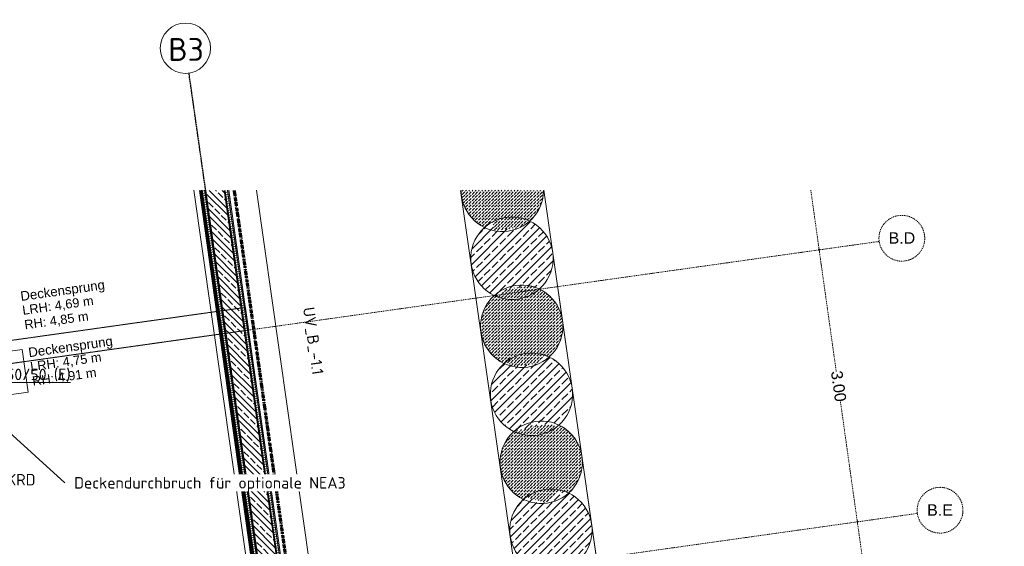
# Model space of a CAD drawing. Header units: millimetres. Extents: x 1523 to 73943, y -91729 to 10268.
# Tile 38 of 39: x 56822 to 67583, y -51114 to -45363. Entities that reach past the tile are written whole.
import ezdxf

# ---------------------------------------------------------------- set-up
doc = ezdxf.new("R2010")
doc.units = ezdxf.units.MM
for name, pattern in [('_Projekt 07 -  _  -  _  -  _  -', [7.5, 3.5, -2, 0, -2]), ('CAx_nichtHalbton', [20001.0584, 10000, -0.5292, 10000, -0.5292]), ('IMPORT-STRICHPUNKT _7_', [20, 10, -5, 0, -5]), ('IMPORT-VERDECKT _8_', [7.5, 5, -2.5]), ('Rasterlinie', [22.225, 12.7, -3.175, 3.175, -3.175])]:
    doc.linetypes.add(name, pattern=pattern)
for name, color, linetype, lineweight, true_color in [('00 A--Anmerkungen Ablauf', 7, 'Continuous', 13, 0x656565), ('10 A--Wand außen _ Verbau _Bohrpfahlwand_ _Aktuell_', 7, 'Continuous', 13, 0x656565), ('10 A--Wand außen _ Verbau _modelliert_ _aktuell_', 7, 'Continuous', 13, 0x656565), ('30 A--Träger _ Dachkonstruktion', 7, 'IMPORT-VERDECKT _8_', 13, 0x656565), ('65 V--Straßenbegrenzungslinie', 7, 'Continuous', 13, 0x656565), ('90 A--Achsraster _1_50_', 7, 'IMPORT-STRICHPUNKT _7_', 13, 0x656565), ('97 A--Etiketten _ Deckensprung', 7, 'Continuous', 13, 0x656565), ('Neubau_10 A--Wand außen _tragend_', 7, 'Continuous', 13, 0x656565), ('Neubau_10 VSI--Wärmeschutz _veritkal_', 7, 'Continuous', 13, 0x656565), ('Neubau_20 A--Bodenplatte', 7, 'Continuous', 13, 0x656565), ('Neubau_20 A--Gründungsbelag', 7, 'Continuous', 13, 0x656565), ('Xref_706_5_--_ÜP_-1_000_16_Übersichtsplan UG_IFC 2025_01_13_dwg', 7, 'Continuous', 13, 0x767676), ('XX', 7, 'Continuous', 18, 0x804040)]:
    doc.layers.add(name, color=color, linetype=linetype, lineweight=lineweight, true_color=true_color)
for name, color, linetype, lineweight in [('M-EQPM-___-IDEN', 7, 'Continuous', 9), ('S-GRID-____-IDEN', 7, 'Continuous', 9), ('S-GRID-____-OTLN', 7, 'Continuous', 9), ('Text', 7, 'Continuous', 9)]:
    doc.layers.add(name, color=color, linetype=linetype, lineweight=lineweight)
doc.styles.add('Arial_2', font='arial.ttf', dxfattribs={"height": 125})
doc.styles.add('Arial_4', font='arial.ttf', dxfattribs={"height": 100})
doc.styles.add('Arial_B_1', font='txt', dxfattribs={"height": 103.174603})
doc.styles.add('ISOCPEUR', font='isocpeur.ttf', dxfattribs={"height": 125})
doc.styles.add('ISOCPEUR_1', font='isocpeur.ttf', dxfattribs={"height": 250})
pattern_1 = [(184.436, (0, 0), (-1.933637, 24.925109), []), (274.436, (0, 0), (24.925109, 1.933637), [])]
pattern_2 = [(221.336, (0, 0), (-99.07104, 112.6274), []), (221.336, (33.02, -37.54), (-99.07104, 112.6274), []), (221.336, (66.05, -75.08), (-99.07104, 112.6274), [75, -25])]
pattern_3 = [(131.336, (0, 0), (37.542465, 33.02368), [37.5, -12.5]), (131.336, (-35.283, 2.26), (37.542465, 33.02368), [37.5, -12.5])]
pattern_4 = [(131.336, (0, 0), (90.10192, 79.25683), []), (131.336, (-45.05, -39.63), (90.10192, 79.25683), [90, -30])]

# ---------------------------------------------------------------- blocks, each defined once
blk = doc.blocks.new('Xref_706_5_--_ÜP_-1_000_11_Übersichtsplan UG_IFC 2024_09_30_dwg_ARROWHEAD_1-41960026-SuD_-1UG gesamt Plot  - Blatt 9')
at = {"layer": '90 A--Achsraster _1_50_', "color": 9, "linetype": 'Continuous', "true_color": 0xcbcbcb}
blk.add_line((0, 0), (-1000, 0), dxfattribs=at)
blk.add_circle((0, 0), 250, dxfattribs=at)
blk = doc.blocks.new('Xref_706_5_--_ÜP_-1_000_11_Übersichtsplan UG_IFC 2024_09_30_dwg_Standard-Rastermarker_10-41960563-SuD_-1UG gesamt Plot  - Blatt 9')
at = {"layer": '90 A--Achsraster _1_50_', "color": 9, "true_color": 0xcbcbcb, "flags": 128}
blk.add_lwpolyline([(0, 0), (7172, 0), (14828, 0), (22000, 0)], dxfattribs=at)
at = {"layer": '90 A--Achsraster _1_50_', "color": 9, "true_color": 0xcbcbcb}
blk.add_circle((-250, 0), 250, dxfattribs=at)
blk = doc.blocks.new('Xref_706_5_--_ÜP_-1_000_11_Übersichtsplan UG_IFC 2024_09_30_dwg_Standard-Rastermarker_21-41960575-SuD_-1UG gesamt Plot  - Blatt 9')
at = {"layer": '90 A--Achsraster _1_50_', "color": 9, "true_color": 0xcbcbcb}
blk.add_line((0, 0), (40525, 0), dxfattribs=at)
blk = doc.blocks.new('Xref_706_5_--_ÜP_-1_000_16_Übersichtsplan UG_IFC 2025_01_13_dwg-35469238-SuD_-1UG gesamt Plot  - Blatt 9')
at = {"layer": '10 A--Wand außen _ Verbau _modelliert_ _aktuell_', "true_color": 0xcbcbcb}
h = blk.add_hatch(dxfattribs=at)
h.set_pattern_fill('FP_9', color=9, style=0, pattern_type=2)
h.set_pattern_definition(pattern_4)
h.paths.add_polyline_path([(52038, 8816), (52037, 8818), (51905, 8854), (51969, 8894), (51953, 8912), (51967, 8930), (51957, 8945), (51969, 8967), (51952, 8985), (51954, 8989), (51936, 9012), (51883, 9064), (51821, 9105), (51754, 9136), (51682, 9156), (51608, 9163), (51534, 9158), (51461, 9141), (51393, 9113), (51330, 9073), (51274, 9024), (51228, 8966), (51207, 8929), (51209, 8927), (51207, 8924), (51210, 8921), (51191, 8901), (51190, 8898), (51202, 8876), (51179, 8847), (51302, 8684), (51228, 8483), (51247, 8446), (51244, 8441), (51264, 8414), (51318, 8363), (51379, 8321), (51447, 8290), (51519, 8271), (51593, 8263), (51667, 8268), (51739, 8285), (51808, 8314), (51871, 8354), (51927, 8404), (51973, 8461), (51993, 8496), (51991, 8499), (52006, 8521), (52005, 8523), (52009, 8525), (52016, 8592), (51898, 8780), (52032, 8755), (52034, 8776)])
h = blk.add_hatch(dxfattribs=at)
h.set_pattern_fill('FP_9', color=9, style=0, pattern_type=2)
h.set_pattern_definition(pattern_4)
h.paths.add_polyline_path([(50499, 8382), (50498, 8384), (50499, 8388), (50493, 8400), (50469, 8560), (50414, 8552), (50464, 8596), (50445, 8719), (50469, 8849), (50457, 8866), (50460, 8871), (50415, 8922), (50357, 8968), (50293, 9005), (50223, 9030), (50150, 9044), (50075, 9045), (50002, 9034), (49931, 9011), (49865, 8977), (49806, 8932), (49754, 8878), (49713, 8817), (49711, 8812), (49694, 8764), (49740, 8733), (49746, 8713), (49757, 8712), (49775, 8668), (49791, 8419), (49744, 8350), (49753, 8336), (49747, 8323), (49794, 8270), (49852, 8223), (49917, 8187), (49987, 8162), (50060, 8148), (50134, 8147), (50208, 8158), (50279, 8181), (50344, 8215), (50404, 8260), (50456, 8315), (50497, 8375), (50498, 8379)])
h = blk.add_hatch(dxfattribs=at)
h.set_pattern_fill('FP_3', color=9, style=0, pattern_type=2)
h.set_pattern_definition(pattern_3)
h.paths.add_polyline_path([(51302, 8684), (51179, 8847), (51202, 8876), (51190, 8898), (51191, 8901), (51210, 8921), (51207, 8924), (51209, 8927), (51189, 8954), (51135, 9005), (51073, 9047), (51006, 9078), (50934, 9097), (50860, 9104), (50786, 9100), (50714, 9083), (50645, 9054), (50582, 9014), (50527, 8965), (50480, 8907), (50457, 8866), (50469, 8849), (50445, 8719), (50464, 8596), (50414, 8552), (50469, 8560), (50493, 8400), (50499, 8388), (50498, 8384), (50499, 8382), (50499, 8379), (50516, 8355), (50570, 8304), (50632, 8262), (50699, 8231), (50771, 8212), (50845, 8205), (50919, 8209), (50991, 8226), (51060, 8255), (51123, 8295), (51178, 8344), (51225, 8402), (51246, 8439), (51244, 8441), (51247, 8446), (51228, 8483), (51285, 8639)])
h = blk.add_hatch(dxfattribs=at)
h.set_pattern_fill('FP_3', color=9, style=0, pattern_type=2)
h.set_pattern_definition(pattern_3)
h.paths.add_polyline_path([(49791, 8419), (49775, 8668), (49756, 8712), (49746, 8713), (49740, 8733), (49694, 8764), (49711, 8813), (49693, 8836), (49640, 8887), (49578, 8929), (49510, 8960), (49439, 8980), (49365, 8987), (49291, 8982), (49218, 8965), (49150, 8936), (49087, 8897), (49031, 8847), (48985, 8790), (48965, 8754), (48967, 8751), (48923, 8655), (48942, 8363), (48948, 8359), (48948, 8357), (49002, 8296), (49002, 8273), (49006, 8269), (49003, 8261), (49021, 8238), (49075, 8187), (49136, 8145), (49204, 8114), (49275, 8095), (49349, 8087), (49424, 8092), (49496, 8109), (49564, 8138), (49627, 8177), (49683, 8227), (49730, 8285), (49750, 8320), (49747, 8323), (49753, 8336), (49744, 8350), (49768, 8384)])
h = blk.add_hatch(dxfattribs=at)
h.set_pattern_fill('FP_3', color=9, style=0, pattern_type=2)
h.set_pattern_definition(pattern_3)
h.paths.add_polyline_path([(48296, 8302), (48277, 8593), (48211, 8681), (48216, 8695), (48198, 8719), (48144, 8770), (48083, 8812), (48015, 8843), (47943, 8862), (47891, 8867), (47863, 8438), (47833, 7972), (47854, 7970), (47928, 7975), (48001, 7992), (48069, 8020), (48132, 8060), (48188, 8109), (48234, 8167), (48254, 8203), (48252, 8206), (48255, 8212), (48210, 8271), (48206, 8296), (48277, 8301)])
h = blk.add_hatch(dxfattribs=at)
h.set_pattern_fill('FP_9', color=9, style=0, pattern_type=2)
h.set_pattern_definition(pattern_4)
h.paths.add_polyline_path([(49006, 8269), (49002, 8273), (49002, 8296), (48948, 8357), (48948, 8359), (48942, 8363), (48923, 8655), (48967, 8751), (48920, 8804), (48862, 8851), (48797, 8887), (48727, 8913), (48654, 8926), (48580, 8927), (48506, 8916), (48436, 8894), (48370, 8859), (48310, 8815), (48259, 8761), (48217, 8699), (48216, 8695), (48211, 8681), (48277, 8593), (48296, 8302), (48206, 8296), (48210, 8271), (48255, 8212), (48252, 8206), (48299, 8153), (48357, 8106), (48422, 8069), (48492, 8044), (48565, 8031), (48639, 8029), (48712, 8040), (48783, 8063), (48849, 8097), (48908, 8142), (48960, 8196), (49001, 8257), (49003, 8262)])
at = {"layer": 'Neubau_10 A--Wand außen _tragend_', "true_color": 0xcbcbcb}
h = blk.add_hatch(dxfattribs=at)
h.set_pattern_fill('FP_12', color=9, style=0, pattern_type=2)
h.set_pattern_definition(pattern_1)
h.paths.add_polyline_path([(52452, 5758), (52448, 5807), (49215, 5557), (49212, 5506), (52445, 5757)])
h.paths.add_polyline_path([(49212, 5506), (49215, 5557), (49208, 5556), (49212, 5506)])
h = blk.add_hatch(dxfattribs=at)
h.set_pattern_fill('FP_4', color=9, style=0, pattern_type=2)
h.set_pattern_definition(pattern_2)
h.paths.add_polyline_path([(52468, 5558), (52452, 5758), (49212, 5506), (49227, 5307), (52439, 5556)])
h = blk.add_hatch(dxfattribs=at)
h.set_pattern_fill('FP_4', color=9, style=0, pattern_type=2)
h.set_pattern_definition(pattern_2)
h.paths.add_polyline_path([(49227, 5307), (49212, 5506), (47668, 5386), (47666, 5355), (47655, 5185), (49199, 5305)])
h = blk.add_hatch(dxfattribs=at)
h.set_pattern_fill('FP_12', color=9, style=0, pattern_type=2)
h.set_pattern_definition(pattern_1)
h.paths.add_polyline_path([(49212, 5506), (49208, 5556), (47671, 5437), (47669, 5407), (47811, 5398), (49212, 5506)])
h.paths.add_polyline_path([(47811, 5398), (47669, 5407), (47668, 5386), (47811, 5398)])
h = blk.add_hatch(dxfattribs=at)
h.set_pattern_fill('FP_12', color=9, style=0, pattern_type=2)
h.set_pattern_definition(pattern_1)
h.paths.add_polyline_path([(52471, 5508), (52468, 5558), (49227, 5307), (49581, 5284), (52464, 5508)])
h.paths.add_polyline_path([(49581, 5284), (49227, 5307), (49231, 5257), (49581, 5284)])
h = blk.add_hatch(dxfattribs=at)
h.set_pattern_fill('FP_12', color=9, style=0, pattern_type=2)
h.set_pattern_definition(pattern_1)
h.paths.add_polyline_path([(49231, 5257), (49227, 5307), (47655, 5185), (47651, 5134), (49231, 5257)])
at = {"layer": '00 A--Anmerkungen Ablauf', "color": 9, "true_color": 0xcbcbcb, "flags": 128}
blk.add_lwpolyline([(49341, 2020), (49261, 3072), (49731, 3107), (49811, 2056)], close=True, dxfattribs=at)
at = {"layer": '10 A--Wand außen _ Verbau _Bohrpfahlwand_ _Aktuell_', "color": 9, "true_color": 0xcbcbcb, "flags": 128}
for points in [[(47891, 8872), (58399, 9697), (67540, 10417), (67610, 9519)], [(47833, 7965), (58469, 8800), (66713, 9449)]]:
    blk.add_lwpolyline(points, dxfattribs=at)
at = {"layer": '10 A--Wand außen _ Verbau _modelliert_ _aktuell_', "color": 9, "true_color": 0xcbcbcb}
for centre, start, end in [((51600, 8713), 89.0201, 179.0201), ((51600, 8713), 359.0201, 89.0201), ((50105, 8596), 89.0201, 179.0201), ((50105, 8596), 359.0201, 89.0201), ((50853, 8655), 89.0201, 179.0201), ((50853, 8655), 359.0201, 89.0201), ((49357, 8537), 89.0201, 179.0201), ((49357, 8537), 359.0201, 89.0201), ((47862, 8420), 359.0201, 86.3158), ((48609, 8478), 89.0201, 179.0201), ((48609, 8478), 359.0201, 89.0201), ((51600, 8713), 179.0201, 269.0201), ((50853, 8655), 179.0201, 269.0201), ((50853, 8655), 269.0201, 359.0201), ((51600, 8713), 269.0201, 359.0201), ((49357, 8537), 179.0201, 269.0201), ((49357, 8537), 269.0201, 359.0201), ((50105, 8596), 179.0201, 269.0201), ((50105, 8596), 269.0201, 359.0201), ((47862, 8420), 269.0201, 359.0201), ((48609, 8478), 179.0201, 269.0201), ((48609, 8478), 269.0201, 359.0201), ((47862, 8420), 266.3521, 269.0201)]:
    blk.add_arc(centre, 450, start, end, dxfattribs=at)
at = {"layer": '30 A--Träger _ Dachkonstruktion', "color": 9, "true_color": 0xcbcbcb, "flags": 128}
blk.add_lwpolyline([(50123, -6501), (49208, 5556), (48959, 5537), (49874, -6520)], dxfattribs=at)
at = {"layer": '65 V--Straßenbegrenzungslinie', "color": 9, "true_color": 0xcbcbcb, "flags": 128}
blk.add_lwpolyline([(81976, -37884), (82958, -18791), (83395, -11776), (84049, -1357), (84640, 8328), (83058, 8431), (83302, 11648), (81094, 11478), (47891, 8872)], dxfattribs=at)
at = {"layer": '90 A--Achsraster _1_50_', "color": 161, "true_color": 0xaaaaff}
for p, q in [((51747, 12063), (54797, 12294)), ((51700, 12059), (50394, 11960)), ((48756, 11836), (50071, 11936)), ((48708, 11833), (48077, 11785))]:
    blk.add_line(p, q, dxfattribs=at)
at = {"layer": '97 A--Etiketten _ Deckensprung', "color": 9, "true_color": 0xcbcbcb}
blk.add_line((49313, 864), (48981, 5238), dxfattribs=at)
at = {"layer": 'Neubau_10 A--Wand außen _tragend_', "color": 9, "true_color": 0xcbcbcb, "flags": 128}
for points in [[(53134, 5861), (52448, 5807), (49208, 5556), (47671, 5437)], [(53157, 5562), (53138, 5811), (52452, 5758), (47668, 5386)], [(53153, 5611), (52468, 5558), (47655, 5185)], [(47651, 5134), (49231, 5257), (52471, 5508), (53157, 5562)]]:
    blk.add_lwpolyline(points, dxfattribs=at)
at = {"layer": 'Neubau_10 VSI--Wärmeschutz _veritkal_', "color": 9, "true_color": 0xcbcbcb, "flags": 128}
blk.add_lwpolyline([(47651, 5134), (48981, 5238), (56200, 5798), (56206, 5718), (48988, 5158), (47646, 5054)], dxfattribs=at)
at = {"layer": 'Neubau_20 A--Bodenplatte', "color": 9, "true_color": 0xcbcbcb}
blk.add_line((47690, 5739), (51876, 6064), dxfattribs=at)
at = {"layer": 'Neubau_20 A--Gründungsbelag', "color": 9, "true_color": 0xcbcbcb, "flags": 128}
blk.add_lwpolyline([(47369, 716), (49438, 873), (49400, 1372), (50462, 1452), (53418, 1676), (53456, 1178), (56532, 1411), (56200, 5798), (47651, 5134)], dxfattribs=at)
at = {"extrusion": (0, 0, -1), "zscale": -0.9999999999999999, "rotation": 265.6637164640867}
for p in [(-51673, 12722), (-48682, 12495)]:
    blk.add_blockref('Xref_706_5_--_ÜP_-1_000_11_Übersichtsplan UG_IFC 2024_09_30_dwg_Standard-Rastermarker_10-41960563-SuD_-1UG gesamt Plot  - Blatt 9', p, dxfattribs=at)
at = {"xscale": 0.02375, "yscale": 0.02375, "zscale": 0.02375}
for p, rotation in [((51723, 12061), 4.336283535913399), ((51723, 12061), 184.3362835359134), ((48732, 11834), 4.336283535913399), ((48732, 11834), 184.3362835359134)]:
    blk.add_blockref('Xref_706_5_--_ÜP_-1_000_11_Übersichtsplan UG_IFC 2024_09_30_dwg_ARROWHEAD_1-41960026-SuD_-1UG gesamt Plot  - Blatt 9', p, dxfattribs=dict(at, rotation=rotation))
at = {"rotation": 184.4362835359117}
blk.add_blockref('Xref_706_5_--_ÜP_-1_000_11_Übersichtsplan UG_IFC 2024_09_30_dwg_Standard-Rastermarker_21-41960575-SuD_-1UG gesamt Plot  - Blatt 9', (88058, 8319), dxfattribs=at)
at = {"layer": '90 A--Achsraster _1_50_', "char_height": 125, "attachment_point": 2, "rotation": 86.3363, "line_spacing_factor": 0.941778, "style": 'Arial_2'}
for s, insert, width in [('B.E', (51589, 12975), 336.68), ('B.D', (48598, 12749), 347.4)]:
    blk.add_mtext(s, dxfattribs=dict(at, insert=insert, width=width))
at = {"layer": '90 A--Achsraster _1_50_', "color": 5, "true_color": 0x0000ff, "insert": (50227, 12015), "char_height": 125, "width": 407.08, "attachment_point": 2, "rotation": 4.3363, "line_spacing_factor": 0.941778, "style": 'Arial_2'}
blk.add_mtext('3.00', dxfattribs=at)
at = {"layer": '97 A--Etiketten _ Deckensprung', "attachment_point": 1, "rotation": 94.3363, "line_spacing_factor": 0.941778}
for s, insert, char_height, width, style in [('Deckensprung', (48629, 3087), 103.17, 1165.5, 'Arial_B_1'), ('Deckensprung', (49248, 3134), 103.17, 1165.5, 'Arial_B_1'), ('LRH: 4,75 m', (49405, 3145), 100, 936.56, 'Arial_4'), ('LRH: 4,69 m', (48785, 3098), 100, 936.56, 'Arial_4'), ('RH: 4,85 m', (48944, 3110), 100, 843.52, 'Arial_4'), ('RH: 4,91 m', (49564, 3157), 100, 843.52, 'Arial_4')]:
    blk.add_mtext(s, dxfattribs=dict(at, insert=insert, char_height=char_height, width=width, style=style))
blk = doc.blocks.new('Raster - Rasterbeschriftung-19777754-SuD_-1UG gesamt Plot  - Blatt 9')
at = {"layer": 'S-GRID-____-IDEN'}
blk.add_circle((0, 0), 5.5, dxfattribs=at)

msp = doc.modelspace()

# ---------------------------------------------------------------- linework, layer by layer
at = {"layer": 'S-GRID-____-OTLN', "linetype": 'Rasterlinie', "lineweight": 25}
msp.add_line((64644.076, -87902.79), (58672.753, -45946.09), dxfattribs=at)
at = {"layer": 'Text', "color": 1, "true_color": 0xff0000}
msp.add_line((56667.887, -49830.925), (57315.385, -50420.435), dxfattribs=at)
at = {"layer": 'XX', "color": 7, "linetype": 'CAx_nichtHalbton', "lineweight": 70, "true_color": 0xffffff}
msp.add_line((58796.479, -47226.012), (59989.884, -55717.525), dxfattribs=at)
at = {"layer": 'XX', "color": 4, "linetype": '_Projekt 07 -  _  -  _  -  _  -', "lineweight": 70, "true_color": 0x00ffff}
msp.add_line((61916.394, -66776.236), (59168.789, -47226.012), dxfattribs=at)

# ---------------------------------------------------------------- block references
at = {"layer": 'S-GRID-____-IDEN', "xscale": 49.99999999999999, "yscale": 49.99999999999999, "zscale": 49.99999999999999, "rotation": 8.099999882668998}
msp.add_blockref('Raster - Rasterbeschriftung-19777754-SuD_-1UG gesamt Plot  - Blatt 9', (58634.005, -45673.833), dxfattribs=at)
at = {"layer": 'Xref_706_5_--_ÜP_-1_000_16_Übersichtsplan UG_IFC 2025_01_13_dwg', "color": 9, "true_color": 0xcbcbcb, "rotation": 273.6637164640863}
msp.add_blockref('Xref_706_5_--_ÜP_-1_000_16_Übersichtsplan UG_IFC 2025_01_13_dwg-35469238-SuD_-1UG gesamt Plot  - Blatt 9', (50635.521, 0), dxfattribs=at)

# ---------------------------------------------------------------- texts
at = {"layer": 'M-EQPM-___-IDEN', "color": 1, "true_color": 0xff0000, "insert": (56377.615, -49174.196), "char_height": 125, "width": 1194.51437, "attachment_point": 1, "style": 'ISOCPEUR'}
msp.add_mtext('\\LDD 50/50 (E)', dxfattribs=at)
at = {"layer": 'M-EQPM-___-IDEN', "color": 96, "true_color": 0x008000, "insert": (55802.64, -50324.169), "char_height": 125, "width": 1402.95312, "attachment_point": 1, "style": 'ISOCPEUR'}
msp.add_mtext('OK= -1,11 UKRD', dxfattribs=at)
at = {"layer": 'S-GRID-____-IDEN', "insert": (58445.626, -45562.4), "char_height": 250, "width": 452.95344, "attachment_point": 1, "style": 'ISOCPEUR_1'}
msp.add_mtext('B3', dxfattribs=at)
at = {"layer": 'Text', "insert": (60041.55, -48492.913), "char_height": 125, "width": 954.00812, "attachment_point": 1, "rotation": 278, "style": 'ISOCPEUR'}
msp.add_mtext('UV_B_-1.1', dxfattribs=at)

# ---------------------------------------------------------------- next in the draw order: texts
at = {"layer": 'Text', "color": 1, "true_color": 0xff0000, "insert": (57416.985, -50357.935), "char_height": 125, "width": 3551.47563, "attachment_point": 1, "style": 'ISOCPEUR', "bg_fill": 3, "box_fill_scale": 1.25, "bg_fill_color": 256, "bg_fill_true_color": 13158600, "bg_fill_transparency": 0}
msp.add_mtext('Deckendurchbruch für optionale NEA3', dxfattribs=at)

doc.saveas('drawing.dxf')
